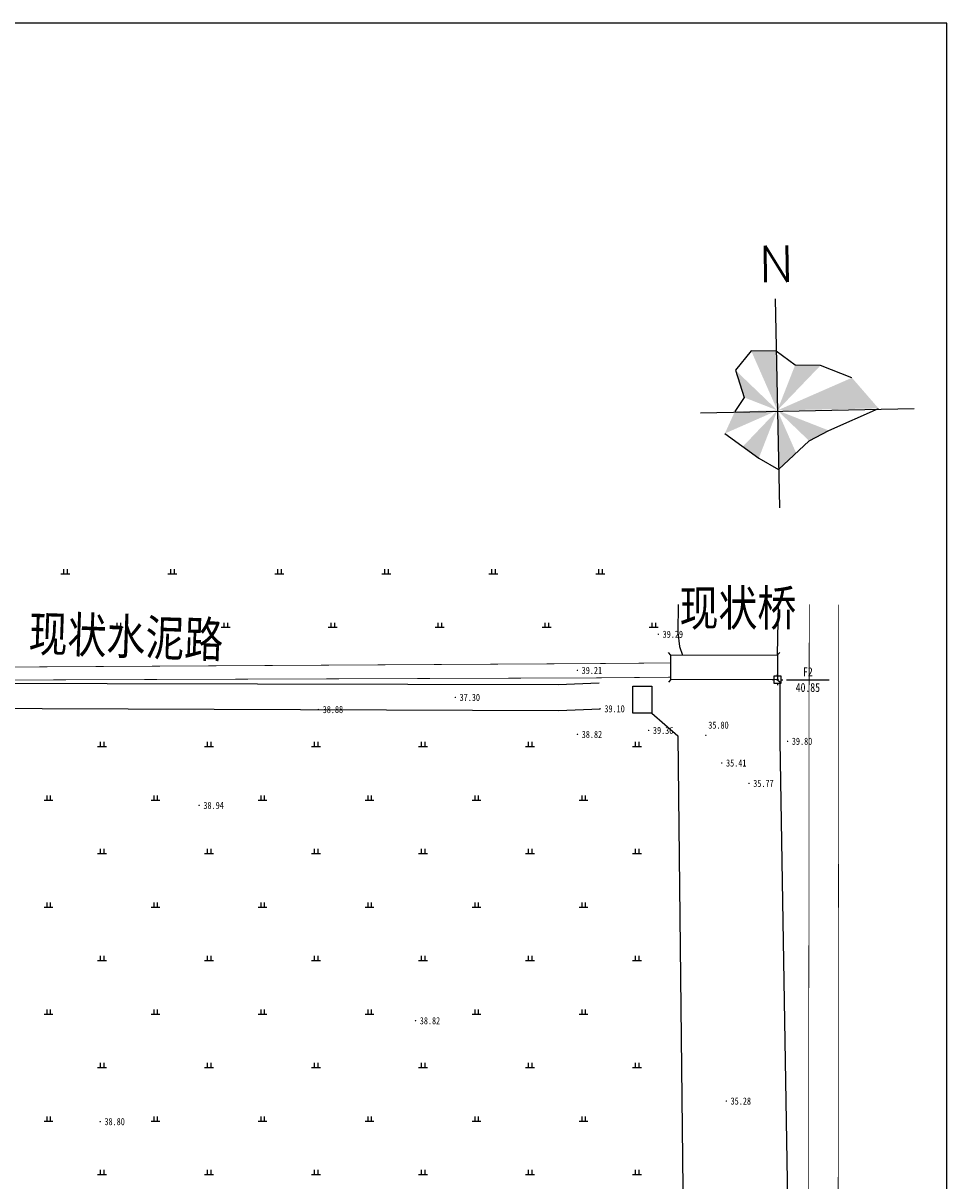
# Model space of a CAD drawing. Extents: x 456755 to 458049, y 3845626 to 3853218.
# Tile 19 of 80: x 457755 to 458014, y 3846783 to 3847107. Entities that reach past the tile are written whole.
import ezdxf
from ezdxf.enums import TextEntityAlignment as Align

# ---------------------------------------------------------------- set-up
doc = ezdxf.new("R2010")
doc.units = 0
doc.header["$PDMODE"] = 34
doc.header["$PDSIZE"] = 0.2
doc.linetypes.add('X3', pattern=[5, 4, -1])
doc.layers.get('0').update_dxf_attribs({"linetype": 'CONTINUOUS'})
doc.layers.add('2000图框', color=7, linetype='CONTINUOUS', lineweight=30)
doc.layers.add('ASSIST', color=7, linetype='CONTINUOUS', plot=False)
for name, color, linetype in [('DLSS', 4, 'CONTINUOUS'), ('DMTZ', 3, 'CONTINUOUS'), ('GCD', 1, 'CONTINUOUS'), ('JMD', 6, 'CONTINUOUS'), ('KZD', 1, 'CONTINUOUS'), ('SXSS', 5, 'CONTINUOUS'), ('ZBTZ', 3, 'CONTINUOUS')]:
    doc.layers.add(name, color=color, linetype=linetype)
doc.styles.add('HZ', font='rs.shx', dxfattribs={"width": 0.8, "bigfont": 'hztxt.shx'})
doc.styles.add('仿宋体', font='仿宋_GB2312.ttf', dxfattribs={"width": 0.8})
doc.styles.add('正等线体', font='simhei.ttf')
doc.linetypes.add('10422', pattern='A,0.75,[150,AAA.SHX,S=0.5,R=0,X=0,Y=0.5],1.5,[177,AAA.SHX,S=1,R=0,X=0,Y=0.4],0.75', length=3)
doc.linetypes.add('833', pattern='A,2,[150,AAA.SHX,S=0.8,R=0,X=0,Y=0.8],2,[150,AAA.SHX,S=2,R=0,X=0,Y=2],1e-11', length=4)

# ---------------------------------------------------------------- blocks, each defined once
blk = doc.blocks.new('GC200')
at = {"linetype": 'Continuous', "const_width": 0.2, "flags": 128}
blk.add_lwpolyline([(-0.1, 0, 1), (0.1, 0, 1)], format="xyb", close=True, dxfattribs=at)
blk = doc.blocks.new('gc119')
for p, q in [((-1.25, 0), (1.25, 0)), ((-0.5, 1.3), (-0.5, 0)), ((0.5, 1.3), (0.5, 0))]:
    blk.add_line(p, q)
blk = doc.blocks.new('*U23')
at = {"linetype": 'Continuous'}
for points in [[(-0.15, 0), (-0.14, -0.06), (-0.14, 0.06)], [(-0.14, 0.06), (-0.11, -0.11), (-0.11, 0.11)], [(-0.11, -0.11), (-0.14, 0.06), (-0.14, -0.06)], [(-0.11, 0.11), (-0.06, -0.14), (-0.06, 0.14)], [(-0.06, -0.14), (-0.11, 0.11), (-0.11, -0.11)], [(-0.06, 0.14), (0, -0.15), (0, 0.15)], [(0, -0.15), (-0.06, 0.14), (-0.06, -0.14)], [(0, 0.15), (0.06, -0.14), (0.06, 0.14)], [(0.06, -0.14), (0, 0.15), (0, -0.15)], [(0.06, 0.14), (0.11, -0.11), (0.11, 0.11)], [(0.11, -0.11), (0.06, 0.14), (0.06, -0.14)], [(0.11, 0.11), (0.14, -0.06), (0.14, 0.06)], [(0.14, -0.06), (0.11, 0.11), (0.11, -0.11)], [(0.15, 0), (0.14, 0.06), (0.14, -0.06)]]:
    blk.add_solid(points, dxfattribs=at)
blk = doc.blocks.new('gc259')
at = {"linetype": 'Continuous', "flags": 128}
for points in [[(-1, 0), (-1.5, 0)], [(-1, -1), (1, -1), (1, 1), (-1, 1), (-1, -1)], [(0, 1), (0, 1.5)], [(1, 0), (1.5, 0)], [(0, -1), (0, -1.5)]]:
    blk.add_lwpolyline(points, dxfattribs=at)
at = {"linetype": 'Continuous'}
blk.add_circle((0, 0), 0.15, dxfattribs=at)
blk.add_point((0, 0), dxfattribs=at)
blk.add_blockref('*U23', (0, 0), dxfattribs=at)
blk = doc.blocks.new('zb')
at = {"layer": '2000图框', "lineweight": -3}
h = blk.add_hatch(color=7, dxfattribs=at)
h.paths.add_polyline_path([(8.67, -5.78), (1.7, -8.83), (11.15, -8.64)])
h.paths.add_polyline_path([(5.73, -4.63), (3.36, -4.59), (1.7, -8.83)])
h.paths.add_polyline_path([(1.59, -3.3), (-0.75, -3.25), (1.7, -8.83)])
h.paths.add_polyline_path([(-2.21, -5.08), (-1.4, -7.62), (1.7, -8.83)])
h.paths.add_polyline_path([(1.7, -8.83), (-2.27, -8.92), (-3.21, -10.99)])
h.paths.add_polyline_path([(1.7, -8.83), (-1.53, -12.21), (-0.04, -13.3)])
h.paths.add_polyline_path([(1.7, -8.83), (1.82, -14.37), (3.46, -12.83)])
h.paths.add_polyline_path([(1.7, -8.83), (4.67, -11.68), (6.51, -10.71)])
at = {"layer": '2000图框', "color": 7, "lineweight": -3}
for p, q in [((1.49, 1.59), (1.89, -17.94)), ((-0.75, -3.25), (-2.21, -5.08)), ((1.59, -3.3), (-0.75, -3.25)), ((3.36, -4.59), (1.59, -3.3)), ((-2.21, -5.08), (-1.4, -7.62)), ((5.73, -4.63), (3.36, -4.59)), ((8.67, -5.78), (5.73, -4.63)), ((-5.47, -9.05), (14.49, -8.64)), ((-1.4, -7.62), (-2.27, -8.92)), ((6.51, -10.71), (11.15, -8.64)), ((4.67, -11.68), (6.51, -10.71)), ((-3.21, -10.99), (-0.04, -13.3)), ((1.82, -14.37), (4.67, -11.68)), ((-0.04, -13.3), (1.82, -14.37))]:
    blk.add_line(p, q, dxfattribs=at)
at = {"layer": '2000图框', "color": 7, "lineweight": -3, "style": 'HZ', "width": 1}
blk.add_text('N', height=3.41, rotation=0.7322, dxfattribs=at).set_placement((0.01, 3.14, 16.04))

msp = doc.modelspace()

# ---------------------------------------------------------------- linework, layer by layer
at = {"linetype": 'Continuous'}
msp.add_lwpolyline([(456966.52, 3845625.6), (458014.33, 3845625.6), (458014.33, 3847107.36), (456966.52, 3847107.36)], close=True, dxfattribs=at)
at = {"layer": 'ASSIST', "linetype": 'Continuous', "elevation": -33.29, "flags": 128}
msp.add_lwpolyline([(457936.97, 3846930.16), (457966.85, 3846930.18), (457966.87, 3846923.25), (457936.97, 3846923.26)], close=True, dxfattribs=at)
at = {"layer": 'DLSS', "linetype": 'Continuous'}
for p, q in [((457936.97, 3846930.16, -33.29), (457936.26, 3846930.87, -33.29)), ((457966.85, 3846930.18, -33.29), (457967.55, 3846930.89, -33.29)), ((457936.97, 3846923.26, -33.29), (457936.26, 3846922.56, -33.29)), ((457966.87, 3846923.25, -33.29), (457967.58, 3846922.55, -33.29))]:
    msp.add_line(p, q, dxfattribs=at)
at = {"layer": 'DLSS', "linetype": 'Continuous', "const_width": 0.2, "elevation": -33.29, "flags": 128}
for points in [[(457975.43, 3846653.62), (457975.75, 3846944.34)], [(457983.73, 3846653.22), (457984.04, 3846944.33)], [(457936.97, 3846923.96), (457931.41, 3846923.9), (457915.53, 3846923.76), (457735.43, 3846923.1)]]:
    msp.add_lwpolyline(points, dxfattribs=at)
at = {"layer": 'DLSS', "linetype": 'Continuous', "elevation": -33.29}
for points in [[(457936.97, 3846930.16), (457966.85, 3846930.18)], [(457966.87, 3846923.25), (457936.97, 3846923.26)]]:
    msp.add_lwpolyline(points, dxfattribs=at)
at = {"layer": 'DLSS', "linetype": 'X3', "const_width": 0.2, "elevation": -33.29, "flags": 128}
msp.add_lwpolyline([(457936.93, 3846927.96), (457931.6, 3846927.91), (457915.49, 3846927.77), (457651.75, 3846926.21), (457374.63, 3846927.12)], dxfattribs=at)
at = {"layer": 'DMTZ', "linetype": '10422', "const_width": 0.00000204, "elevation": 5.81, "flags": 128}
msp.add_lwpolyline([(457917.12, 3846915.1), (457916.91, 3846922.31)], dxfattribs=at)
at = {"layer": 'JMD', "linetype": 'Continuous', "elevation": 7.7, "flags": 128}
msp.add_lwpolyline([(457931.64, 3846921.44), (457931.64, 3846913.83), (457926.25, 3846913.84), (457926.25, 3846921.44)], close=True, dxfattribs=at)
at = {"layer": 'KZD', "linetype": 'Continuous'}
msp.add_line((457969.37, 3846923.25, 7.56), (457981.37, 3846923.25, 7.56), dxfattribs=at)
at = {"layer": 'SXSS', "linetype": '833', "flags": 128}
for points, elevation in [([(457939.04, 3846944.34), (457938.89, 3846936.45), (457939.37, 3846932.59), (457940.26, 3846930.17)], 5.62), ([(457966.85, 3846930.18), (457967.11, 3846944.34)], 5.62), ([(457916.81, 3846922.3), (457905.35, 3846921.8), (457736.69, 3846922.15)], 5.81), ([(457982.52, 3846065.42), (457973.14, 3846575.56), (457967.56, 3846905.9), (457967.58, 3846922.55)], -33.29), ([(457736.44, 3846915.3), (457905.49, 3846914.59), (457917.12, 3846915.1)], 5.81), ([(457931.64, 3846913.83), (457938.92, 3846907.55), (457941.98, 3846628.36), (457943.83, 3846575.79), (457947.65, 3846379.94)], 7.7)]:
    msp.add_lwpolyline(points, dxfattribs=dict(at, elevation=elevation))

# ---------------------------------------------------------------- block references
at = {"xscale": 3, "yscale": 3, "zscale": 3}
msp.add_blockref('zb', (457961.72, 3847025.26), dxfattribs=at)
at = {"layer": 'GCD', "linetype": 'Continuous'}
ref = msp.add_blockref('GC200', (457933.45, 3846935.99, 5.99), dxfattribs=at)
ref.add_attrib('height', '39.29', dxfattribs={"linetype": 'Continuous', "height": 2, "style": '正等线体', "width": 0.8}).set_placement((457934.65, 3846935.99, 5.99), align=Align.MIDDLE_LEFT)
ref = msp.add_blockref('GC200', (457910.75, 3846925.86, 5.92), dxfattribs=at)
ref.add_attrib('height', '39.21', dxfattribs={"linetype": 'Continuous', "height": 2, "style": '正等线体', "width": 0.8}).set_placement((457911.95, 3846925.86, 5.92), align=Align.MIDDLE_LEFT)
ref = msp.add_blockref('GC200', (457876.53, 3846918.29, 4), dxfattribs=at)
ref.add_attrib('height', '37.30', dxfattribs={"linetype": 'Continuous', "height": 2, "style": '正等线体', "width": 0.8}).set_placement((457877.73, 3846918.29, 4), align=Align.MIDDLE_LEFT)
ref = msp.add_blockref('GC200', (457838.14, 3846914.88, 5.81), dxfattribs=at)
ref.add_attrib('height', '38.88', dxfattribs={"linetype": 'Continuous', "height": 2, "style": '正等线体', "width": 0.8}).set_placement((457839.34, 3846914.88, 5.81), align=Align.MIDDLE_LEFT)
ref = msp.add_blockref('GC200', (457917.12, 3846915.1, 5.81), dxfattribs=at)
ref.add_attrib('height', '39.10', dxfattribs={"linetype": 'Continuous', "height": 2, "style": '正等线体', "width": 0.8}).set_placement((457918.32, 3846915.1, 5.81), align=Align.MIDDLE_LEFT)
ref = msp.add_blockref('GC200', (457946.76, 3846907.62, 2.51), dxfattribs=at)
ref.add_attrib('height', '35.80', dxfattribs={"linetype": 'Continuous', "height": 2, "style": '正等线体', "width": 0.8}).set_placement((457947.45, 3846910.51, 2.51), align=Align.MIDDLE_LEFT)
ref = msp.add_blockref('GC200', (457910.77, 3846907.9, 5.53), dxfattribs=at)
ref.add_attrib('height', '38.82', dxfattribs={"linetype": 'Continuous', "height": 2, "style": '正等线体', "width": 0.8}).set_placement((457911.97, 3846907.9, 5.53), align=Align.MIDDLE_LEFT)
ref = msp.add_blockref('GC200', (457930.73, 3846909.03, 6.07), dxfattribs=at)
ref.add_attrib('height', '39.36', dxfattribs={"linetype": 'Continuous', "height": 2, "style": '正等线体', "width": 0.8}).set_placement((457931.93, 3846909.03, 6.07), align=Align.MIDDLE_LEFT)
ref = msp.add_blockref('GC200', (457969.68, 3846905.98, 6.5), dxfattribs=at)
ref.add_attrib('height', '39.80', dxfattribs={"linetype": 'Continuous', "height": 2, "style": '正等线体', "width": 0.8}).set_placement((457970.88, 3846905.98, 6.5), align=Align.MIDDLE_LEFT)
ref = msp.add_blockref('GC200', (457951.23, 3846899.89, 2.12), dxfattribs=at)
ref.add_attrib('height', '35.41', dxfattribs={"linetype": 'Continuous', "height": 2, "style": '正等线体', "width": 0.8}).set_placement((457952.43, 3846899.89, 2.12), align=Align.MIDDLE_LEFT)
ref = msp.add_blockref('GC200', (457958.85, 3846894.16, 2.47), dxfattribs=at)
ref.add_attrib('height', '35.77', dxfattribs={"linetype": 'Continuous', "height": 2, "style": '正等线体', "width": 0.8}).set_placement((457960.05, 3846894.16, 2.47), align=Align.MIDDLE_LEFT)
ref = msp.add_blockref('GC200', (457804.7, 3846887.99, 5.65), dxfattribs=at)
ref.add_attrib('height', '38.94', dxfattribs={"linetype": 'Continuous', "height": 2, "style": '正等线体', "width": 0.8}).set_placement((457805.9, 3846887.99, 5.65), align=Align.MIDDLE_LEFT)
ref = msp.add_blockref('GC200', (457865.36, 3846827.61, 5.52), dxfattribs=at)
ref.add_attrib('height', '38.82', dxfattribs={"linetype": 'Continuous', "height": 2, "style": '正等线体', "width": 0.8}).set_placement((457866.56, 3846827.61, 5.52), align=Align.MIDDLE_LEFT)
ref = msp.add_blockref('GC200', (457952.51, 3846805.09, 1.98), dxfattribs=at)
ref.add_attrib('height', '35.28', dxfattribs={"linetype": 'Continuous', "height": 2, "style": '正等线体', "width": 0.8}).set_placement((457953.71, 3846805.09, 1.98), align=Align.MIDDLE_LEFT)
ref = msp.add_blockref('GC200', (457776.95, 3846799.32, 5.51), dxfattribs=at)
ref.add_attrib('height', '38.80', dxfattribs={"linetype": 'Continuous', "height": 2, "style": '正等线体', "width": 0.8}).set_placement((457778.15, 3846799.32, 5.51), align=Align.MIDDLE_LEFT)
at = {"layer": 'KZD', "linetype": 'Continuous'}
msp.add_blockref('gc259', (457966.87, 3846923.25, 7.56), dxfattribs=at)
at = {"layer": 'ZBTZ', "linetype": 'Continuous'}
for p in [(457767.16, 3846952.94, -33.29), (457797.16, 3846952.94, -33.29), (457827.16, 3846952.94, -33.29), (457857.16, 3846952.94, -33.29), (457887.16, 3846952.94, -33.29), (457917.16, 3846952.94, -33.29), (457782.16, 3846937.94, -33.29), (457812.16, 3846937.94, -33.29), (457842.16, 3846937.94, -33.29), (457872.16, 3846937.94, -33.29), (457902.16, 3846937.94, -33.29), (457932.16, 3846937.94, -33.29), (457777.46, 3846904.49, -33.29), (457807.46, 3846904.49, -33.29), (457837.46, 3846904.49, -33.29), (457867.46, 3846904.49, -33.29), (457897.46, 3846904.49, -33.29), (457927.46, 3846904.49, -33.29), (457762.46, 3846889.49, -33.29), (457792.46, 3846889.49, -33.29), (457822.46, 3846889.49, -33.29), (457852.46, 3846889.49, -33.29), (457882.46, 3846889.49, -33.29), (457912.46, 3846889.49, -33.29), (457777.46, 3846874.49, -33.29), (457807.46, 3846874.49, -33.29), (457837.46, 3846874.49, -33.29), (457867.46, 3846874.49, -33.29), (457897.46, 3846874.49, -33.29), (457927.46, 3846874.49, -33.29), (457762.46, 3846859.49, -33.29), (457792.46, 3846859.49, -33.29), (457822.46, 3846859.49, -33.29), (457852.46, 3846859.49, -33.29), (457882.46, 3846859.49, -33.29), (457912.46, 3846859.49, -33.29), (457777.46, 3846844.49, -33.29), (457807.46, 3846844.49, -33.29), (457837.46, 3846844.49, -33.29), (457867.46, 3846844.49, -33.29), (457897.46, 3846844.49, -33.29), (457927.46, 3846844.49, -33.29), (457762.46, 3846829.49, -33.29), (457792.46, 3846829.49, -33.29), (457822.46, 3846829.49, -33.29), (457852.46, 3846829.49, -33.29), (457882.46, 3846829.49, -33.29), (457912.46, 3846829.49, -33.29), (457777.46, 3846814.49, -33.29), (457807.46, 3846814.49, -33.29), (457837.46, 3846814.49, -33.29), (457867.46, 3846814.49, -33.29), (457897.46, 3846814.49, -33.29), (457927.46, 3846814.49, -33.29), (457762.46, 3846799.49, -33.29), (457792.46, 3846799.49, -33.29), (457822.46, 3846799.49, -33.29), (457852.46, 3846799.49, -33.29), (457882.46, 3846799.49, -33.29), (457912.46, 3846799.49, -33.29), (457777.46, 3846784.49, -33.29), (457807.46, 3846784.49, -33.29), (457837.46, 3846784.49, -33.29), (457867.46, 3846784.49, -33.29), (457897.46, 3846784.49, -33.29), (457927.46, 3846784.49, -33.29)]:
    msp.add_blockref('gc119', p, dxfattribs=at)

# ---------------------------------------------------------------- texts
at = {"layer": 'DLSS', "color": 1, "linetype": 'X3', "style": '仿宋体', "width": 0.8}
msp.add_text('现状桥', height=10, dxfattribs=at).set_placement((457939.39, 3846938.37, -33.29))
at = {"layer": 'DLSS', "linetype": 'X3', "style": '仿宋体', "width": 0.8}
msp.add_text('现状水泥路', height=10, rotation=358.0228, dxfattribs=at).set_placement((457756.78, 3846931.3, -33.29))
at = {"layer": 'KZD', "linetype": 'Continuous', "style": '正等线体', "width": 0.8}
for s, p in [('F2', (457975.37, 3846925.45, 7.56)), ('40.85', (457975.37, 3846921.05, 7.56))]:
    msp.add_text(s, height=2.5, dxfattribs=at).set_placement(p, align=Align.MIDDLE)

doc.saveas('drawing.dxf')
